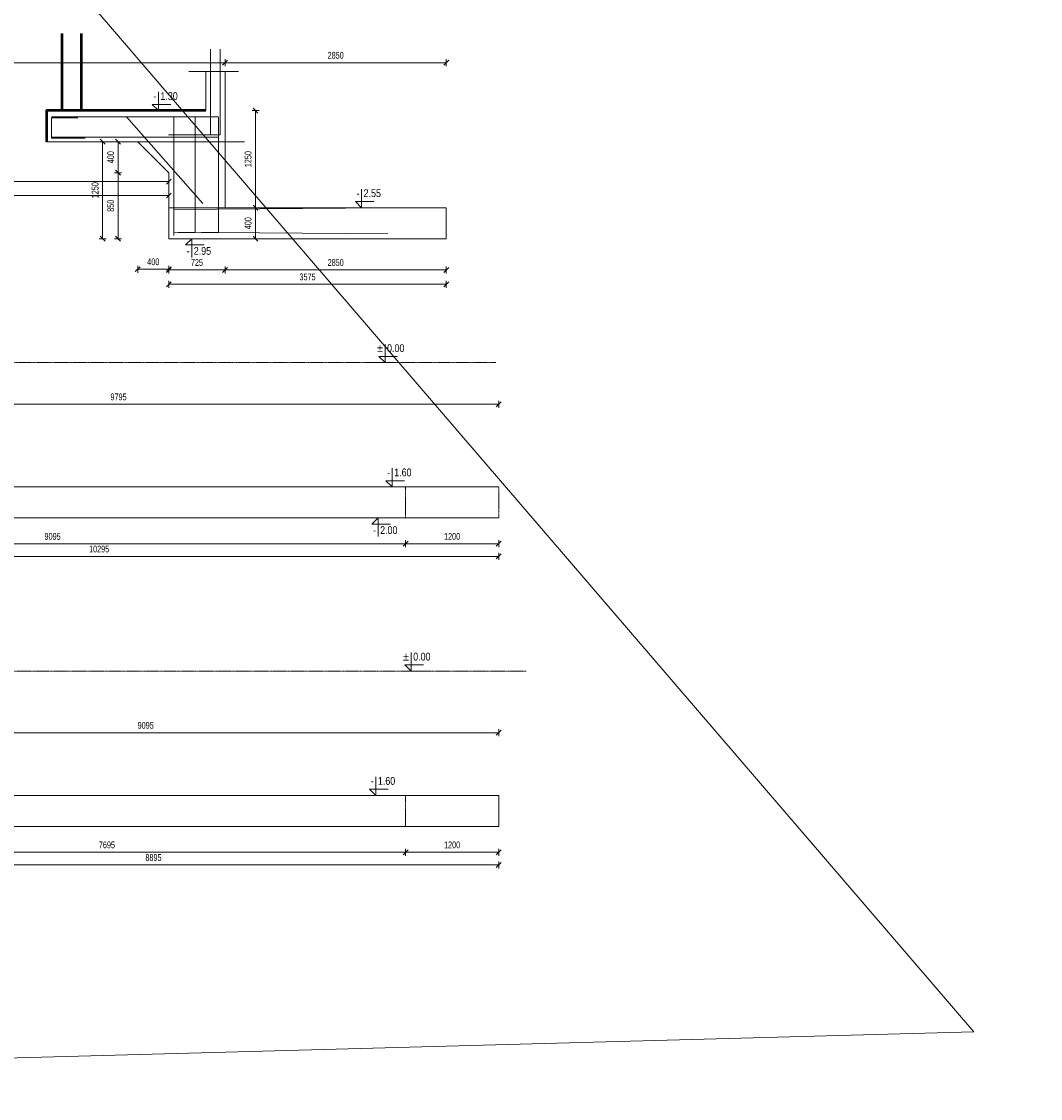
# Model space of a CAD drawing. Header units: millimetres. Extents: x -1893473 to 942156, y -568027 to 942944.
# Tile 8 of 256: x -206035 to -192906, y -301630 to -287762. Entities that reach past the tile are written whole.
import ezdxf
from ezdxf.enums import TextEntityAlignment as Align

# ---------------------------------------------------------------- set-up
doc = ezdxf.new("R2010")
doc.units = ezdxf.units.MM
doc.header["$LTSCALE"] = 0.2
doc.linetypes.add('HIDDEN', pattern=[9.525, 6.35, -3.175])
doc.layers.add('AutoCAD_Structural_Detailing_symbole graficzne', color=7, linetype='Continuous')
doc.layers.add('P-Linia1a', color=7, linetype='Continuous', lineweight=53, true_color=0x008ab8)
for name, color, linetype, lineweight in [('P-Opis fundamenty', 193, 'Continuous', 9), ('P-Przerywana', 13, 'HIDDEN', 18), ('P-Wymiar', 142, 'Continuous', 9)]:
    doc.layers.add(name, color=color, linetype=linetype, lineweight=lineweight)
doc.styles.add('ROMANS', font='arial.ttf', dxfattribs={"width": 0.7})
doc.styles.add('STYLE1', font='ARIALN.TTF')
doc.dimstyles.new('A50', dxfattribs={"dimscale": 50, "dimtxt": 1.75, "dimasz": 0.05, "dimexe": 0, "dimexo": 0, "dimgap": 1, "dimtad": 1, "dimdec": 0, "dimrnd": 1, "dimdsep": 46, "dimtxsty": 'ROMANS', "dimblk": '[[[[[[[[', "dimcen": 2, "dimdle": 2, "dimse1": 1, "dimse2": 1, "dimclrd": 256, "dimclrt": 1, "dimadec": 0, "dimazin": 0, "dimtfac": 1, "dimtdec": 0, "dimtix": 1, "dimtmove": 2, "dimatfit": 3, "dimldrblk": '[[[[[[[[', "dimfxl": 1, "dimtvp": 0.6, "dimtolj": 1, "dimlwd": -1, "dimarcsym": 0})

# ---------------------------------------------------------------- blocks, each defined once
blk = doc.blocks.new('[[[[[[[[')
at = {"layer": 'P-Wymiar'}
for p, q in [((-12.7, -12.7), (12.7, 12.7)), ((0, 0), (-4.6, 0)), ((0, 18), (0, -18))]:
    blk.add_line(p, q, dxfattribs=at)
blk = doc.blocks.new('*D5945')
at = {"layer": 'DEFPOINTS', "color": 0, "transparency": 16777216}
for p in [(-204137, -289823), (-204137, -289875), (-210382, -290901)]:
    blk.add_point(p, dxfattribs=at)
at = {"layer": 'P-Wymiar', "transparency": 16777216}
blk.add_line((-210380, -289823), (-204140, -289823), dxfattribs=at)
at = {"layer": 'P-Wymiar', "transparency": 16777216, "xscale": 2.5, "yscale": 2.5, "zscale": 2.5, "rotation": 180}
blk.add_blockref('[[[[[[[[', (-210382, -289823), dxfattribs=at)
at = {"layer": 'P-Wymiar', "transparency": 16777216, "xscale": 2.5, "yscale": 2.5, "zscale": 2.5}
blk.add_blockref('[[[[[[[[', (-204137, -289823), dxfattribs=at)
at = {"layer": 'P-Wymiar', "color": 1, "transparency": 16777216, "insert": (-207260, -289729), "char_height": 87.5, "attachment_point": 5, "style": 'ROMANS'}
blk.add_mtext('\\A1;6245', dxfattribs=at)
blk = doc.blocks.new('*D5946')
at = {"layer": 'DEFPOINTS', "color": 0, "transparency": 16777216}
for p in [(-210882, -289309), (-204137, -290002), (-204137, -290134)]:
    blk.add_point(p, dxfattribs=at)
at = {"layer": 'P-Wymiar', "transparency": 16777216}
blk.add_line((-210880, -290002), (-204140, -290002), dxfattribs=at)
at = {"layer": 'P-Wymiar', "transparency": 16777216, "xscale": 2.5, "yscale": 2.5, "zscale": 2.5, "rotation": 180}
blk.add_blockref('[[[[[[[[', (-210882, -290002), dxfattribs=at)
at = {"layer": 'P-Wymiar', "transparency": 16777216, "xscale": 2.5, "yscale": 2.5, "zscale": 2.5}
blk.add_blockref('[[[[[[[[', (-204137, -290002), dxfattribs=at)
at = {"layer": 'P-Wymiar', "color": 1, "transparency": 16777216, "insert": (-207510, -289908), "char_height": 87.5, "attachment_point": 5, "style": 'ROMANS'}
blk.add_mtext('\\A1;6745', dxfattribs=at)
blk = doc.blocks.new('*D5947')
at = {"layer": 'DEFPOINTS', "color": 0, "transparency": 16777216}
for p in [(-204791, -289309), (-204537, -289309), (-204137, -289709)]:
    blk.add_point(p, dxfattribs=at)
at = {"layer": 'P-Wymiar', "transparency": 16777216}
blk.add_line((-204791, -289706), (-204791, -289311), dxfattribs=at)
at = {"layer": 'P-Wymiar', "transparency": 16777216, "xscale": 2.5, "yscale": 2.5, "zscale": 2.5}
for p, rotation in [((-204791, -289309), 90), ((-204791, -289709), 270)]:
    blk.add_blockref('[[[[[[[[', p, dxfattribs=dict(at, rotation=rotation))
at = {"layer": 'P-Wymiar', "color": 1, "transparency": 16777216, "insert": (-204886, -289509), "char_height": 87.5, "attachment_point": 5, "rotation": 90, "style": 'ROMANS'}
blk.add_mtext('\\A1;400', dxfattribs=at)
blk = doc.blocks.new('*D5948')
at = {"layer": 'DEFPOINTS', "color": 0, "transparency": 16777216}
for p in [(-204537, -289309), (-204137, -289709), (-204137, -290951)]:
    blk.add_point(p, dxfattribs=at)
at = {"layer": 'P-Wymiar', "transparency": 16777216}
blk.add_line((-204535, -290951), (-204140, -290951), dxfattribs=at)
at = {"layer": 'P-Wymiar', "transparency": 16777216, "xscale": 2.5, "yscale": 2.5, "zscale": 2.5, "rotation": 180}
blk.add_blockref('[[[[[[[[', (-204537, -290951), dxfattribs=at)
at = {"layer": 'P-Wymiar', "transparency": 16777216, "xscale": 2.5, "yscale": 2.5, "zscale": 2.5}
blk.add_blockref('[[[[[[[[', (-204137, -290951), dxfattribs=at)
at = {"layer": 'P-Wymiar', "color": 1, "transparency": 16777216, "insert": (-204337, -290856), "char_height": 87.5, "attachment_point": 5, "style": 'ROMANS'}
blk.add_mtext('\\A1;400', dxfattribs=at)
blk = doc.blocks.new('*D5949')
at = {"layer": 'DEFPOINTS', "color": 0, "transparency": 16777216}
for p in [(-204137, -289709), (-204791, -290559), (-204137, -290559)]:
    blk.add_point(p, dxfattribs=at)
at = {"layer": 'P-Wymiar', "transparency": 16777216}
blk.add_line((-204791, -289711), (-204791, -290556), dxfattribs=at)
at = {"layer": 'P-Wymiar', "transparency": 16777216, "xscale": 2.5, "yscale": 2.5, "zscale": 2.5}
for p, rotation in [((-204791, -289709), 90), ((-204791, -290559), 270)]:
    blk.add_blockref('[[[[[[[[', p, dxfattribs=dict(at, rotation=rotation))
at = {"layer": 'P-Wymiar', "color": 1, "transparency": 16777216, "insert": (-204886, -290134), "char_height": 87.5, "attachment_point": 5, "rotation": 90, "style": 'ROMANS'}
blk.add_mtext('\\A1;850', dxfattribs=at)
blk = doc.blocks.new('*D5950')
at = {"layer": 'DEFPOINTS', "color": 0, "transparency": 16777216}
for p in [(-204663, -289309), (-204991, -290559), (-204137, -290559)]:
    blk.add_point(p, dxfattribs=at)
at = {"layer": 'P-Wymiar', "transparency": 16777216}
blk.add_line((-204991, -289311), (-204991, -290556), dxfattribs=at)
at = {"layer": 'P-Wymiar', "transparency": 16777216, "xscale": 2.5, "yscale": 2.5, "zscale": 2.5}
for p, rotation in [((-204991, -289309), 90), ((-204991, -290559), 270)]:
    blk.add_blockref('[[[[[[[[', p, dxfattribs=dict(at, rotation=rotation))
at = {"layer": 'P-Wymiar', "color": 1, "transparency": 16777216, "insert": (-205086, -289934), "char_height": 87.5, "attachment_point": 5, "rotation": 90, "style": 'ROMANS'}
blk.add_mtext('\\A1;1250', dxfattribs=at)
blk = doc.blocks.new('*D5951')
at = {"layer": 'DEFPOINTS', "color": 0, "transparency": 16777216}
for p in [(-202949, -290159), (-203020, -290559), (-202949, -290559)]:
    blk.add_point(p, dxfattribs=at)
at = {"layer": 'P-Wymiar', "transparency": 16777216}
blk.add_line((-203020, -290161), (-203020, -290556), dxfattribs=at)
at = {"layer": 'P-Wymiar', "transparency": 16777216, "xscale": 2.5, "yscale": 2.5, "zscale": 2.5}
for p, rotation in [((-203020, -290159), 90), ((-203020, -290559), 270)]:
    blk.add_blockref('[[[[[[[[', p, dxfattribs=dict(at, rotation=rotation))
at = {"layer": 'P-Wymiar', "color": 1, "transparency": 16777216, "insert": (-203115, -290359), "char_height": 87.5, "attachment_point": 5, "rotation": 90, "style": 'ROMANS'}
blk.add_mtext('\\A1;400', dxfattribs=at)
blk = doc.blocks.new('*D5952')
at = {"layer": 'DEFPOINTS', "color": 0, "transparency": 16777216}
for p in [(-204137, -290559), (-200562, -290559), (-200562, -291146)]:
    blk.add_point(p, dxfattribs=at)
at = {"layer": 'P-Wymiar', "transparency": 16777216}
blk.add_line((-204135, -291146), (-200565, -291146), dxfattribs=at)
at = {"layer": 'P-Wymiar', "transparency": 16777216, "xscale": 2.5, "yscale": 2.5, "zscale": 2.5, "rotation": 180}
blk.add_blockref('[[[[[[[[', (-204137, -291146), dxfattribs=at)
at = {"layer": 'P-Wymiar', "transparency": 16777216, "xscale": 2.5, "yscale": 2.5, "zscale": 2.5}
blk.add_blockref('[[[[[[[[', (-200562, -291146), dxfattribs=at)
at = {"layer": 'P-Wymiar', "color": 1, "transparency": 16777216, "insert": (-202350, -291051), "char_height": 87.5, "attachment_point": 5, "style": 'ROMANS'}
blk.add_mtext('\\A1;3575', dxfattribs=at)
blk = doc.blocks.new('*D5953')
at = {"layer": 'DEFPOINTS', "color": 0, "transparency": 16777216}
for p in [(-203412, -290159), (-200562, -290559), (-203412, -290960)]:
    blk.add_point(p, dxfattribs=at)
at = {"layer": 'P-Wymiar', "transparency": 16777216}
blk.add_line((-200565, -290960), (-203410, -290960), dxfattribs=at)
at = {"layer": 'P-Wymiar', "transparency": 16777216, "xscale": 2.5, "yscale": 2.5, "zscale": 2.5, "rotation": 180}
blk.add_blockref('[[[[[[[[', (-203412, -290960), dxfattribs=at)
at = {"layer": 'P-Wymiar', "transparency": 16777216, "xscale": 2.5, "yscale": 2.5, "zscale": 2.5}
blk.add_blockref('[[[[[[[[', (-200562, -290960), dxfattribs=at)
at = {"layer": 'P-Wymiar', "color": 1, "transparency": 16777216, "insert": (-201987, -290865), "char_height": 87.5, "attachment_point": 5, "style": 'ROMANS'}
blk.add_mtext('\\A1;2850', dxfattribs=at)
blk = doc.blocks.new('*D5954')
at = {"layer": 'DEFPOINTS', "color": 0, "transparency": 16777216}
for p in [(-203412, -290159), (-204137, -290559), (-204137, -290960)]:
    blk.add_point(p, dxfattribs=at)
at = {"layer": 'P-Wymiar', "transparency": 16777216}
blk.add_line((-203415, -290960), (-204135, -290960), dxfattribs=at)
at = {"layer": 'P-Wymiar', "transparency": 16777216, "xscale": 2.5, "yscale": 2.5, "zscale": 2.5, "rotation": 180}
blk.add_blockref('[[[[[[[[', (-204137, -290960), dxfattribs=at)
at = {"layer": 'P-Wymiar', "transparency": 16777216, "xscale": 2.5, "yscale": 2.5, "zscale": 2.5}
blk.add_blockref('[[[[[[[[', (-203412, -290960), dxfattribs=at)
at = {"layer": 'P-Wymiar', "color": 1, "transparency": 16777216, "insert": (-203775, -290865), "char_height": 87.5, "attachment_point": 5, "style": 'ROMANS'}
blk.add_mtext('\\A1;725', dxfattribs=at)
blk = doc.blocks.new('*D5956')
at = {"layer": 'DEFPOINTS', "color": 0, "transparency": 16777216}
for p in [(-203412, -288292), (-210382, -288659), (-203412, -288770)]:
    blk.add_point(p, dxfattribs=at)
at = {"layer": 'P-Wymiar', "transparency": 16777216}
blk.add_line((-210380, -288292), (-203415, -288292), dxfattribs=at)
at = {"layer": 'P-Wymiar', "transparency": 16777216, "xscale": 2.5, "yscale": 2.5, "zscale": 2.5, "rotation": 180}
blk.add_blockref('[[[[[[[[', (-210382, -288292), dxfattribs=at)
at = {"layer": 'P-Wymiar', "transparency": 16777216, "xscale": 2.5, "yscale": 2.5, "zscale": 2.5}
blk.add_blockref('[[[[[[[[', (-203412, -288292), dxfattribs=at)
at = {"layer": 'P-Wymiar', "color": 1, "transparency": 16777216, "insert": (-206897, -288197), "char_height": 87.5, "attachment_point": 5, "style": 'ROMANS'}
blk.add_mtext('\\A1;6970', dxfattribs=at)
blk = doc.blocks.new('*D5957')
at = {"layer": 'DEFPOINTS', "color": 0, "transparency": 16777216}
for p in [(-200562, -288292), (-203412, -288770), (-200562, -290159)]:
    blk.add_point(p, dxfattribs=at)
at = {"layer": 'P-Wymiar', "transparency": 16777216}
blk.add_line((-203410, -288292), (-200565, -288292), dxfattribs=at)
at = {"layer": 'P-Wymiar', "transparency": 16777216, "xscale": 2.5, "yscale": 2.5, "zscale": 2.5, "rotation": 180}
blk.add_blockref('[[[[[[[[', (-203412, -288292), dxfattribs=at)
at = {"layer": 'P-Wymiar', "transparency": 16777216, "xscale": 2.5, "yscale": 2.5, "zscale": 2.5}
blk.add_blockref('[[[[[[[[', (-200562, -288292), dxfattribs=at)
at = {"layer": 'P-Wymiar', "color": 1, "transparency": 16777216, "insert": (-201987, -288197), "char_height": 87.5, "attachment_point": 5, "style": 'ROMANS'}
blk.add_mtext('\\A1;2850', dxfattribs=at)
blk = doc.blocks.new('*D5958')
at = {"layer": 'DEFPOINTS', "color": 0, "transparency": 16777216}
for p in [(-203662, -288909), (-203020, -288909), (-202949, -290159)]:
    blk.add_point(p, dxfattribs=at)
at = {"layer": 'P-Wymiar', "transparency": 16777216}
blk.add_line((-203020, -290156), (-203020, -288911), dxfattribs=at)
at = {"layer": 'P-Wymiar', "transparency": 16777216, "xscale": 2.5, "yscale": 2.5, "zscale": 2.5}
for p, rotation in [((-203020, -288909), 90), ((-203020, -290159), 270)]:
    blk.add_blockref('[[[[[[[[', p, dxfattribs=dict(at, rotation=rotation))
at = {"layer": 'P-Wymiar', "color": 1, "transparency": 16777216, "insert": (-203115, -289534), "char_height": 87.5, "attachment_point": 5, "rotation": 90, "style": 'ROMANS'}
blk.add_mtext('\\A1;1250', dxfattribs=at)
blk = doc.blocks.new('*D5965')
at = {"layer": 'DEFPOINTS', "color": 0, "transparency": 16777216}
for p in [(-210182, -294155), (-199887, -294155), (-199887, -294650)]:
    blk.add_point(p, dxfattribs=at)
at = {"layer": 'P-Wymiar', "transparency": 16777216}
blk.add_line((-210180, -294650), (-199890, -294650), dxfattribs=at)
at = {"layer": 'P-Wymiar', "transparency": 16777216, "xscale": 2.5, "yscale": 2.5, "zscale": 2.5, "rotation": 180}
blk.add_blockref('[[[[[[[[', (-210182, -294650), dxfattribs=at)
at = {"layer": 'P-Wymiar', "transparency": 16777216, "xscale": 2.5, "yscale": 2.5, "zscale": 2.5}
blk.add_blockref('[[[[[[[[', (-199887, -294650), dxfattribs=at)
at = {"layer": 'P-Wymiar', "color": 1, "transparency": 16777216, "insert": (-205035, -294555), "char_height": 87.5, "attachment_point": 5, "style": 'ROMANS'}
blk.add_mtext('\\A1;10295', dxfattribs=at)
blk = doc.blocks.new('*D5966')
at = {"layer": 'DEFPOINTS', "color": 0, "transparency": 16777216}
for p in [(-201087, -294155), (-199887, -294155), (-201087, -294487)]:
    blk.add_point(p, dxfattribs=at)
at = {"layer": 'P-Wymiar', "transparency": 16777216}
blk.add_line((-199890, -294487), (-201085, -294487), dxfattribs=at)
at = {"layer": 'P-Wymiar', "transparency": 16777216, "xscale": 2.5, "yscale": 2.5, "zscale": 2.5, "rotation": 180}
blk.add_blockref('[[[[[[[[', (-201087, -294487), dxfattribs=at)
at = {"layer": 'P-Wymiar', "transparency": 16777216, "xscale": 2.5, "yscale": 2.5, "zscale": 2.5}
blk.add_blockref('[[[[[[[[', (-199887, -294487), dxfattribs=at)
at = {"layer": 'P-Wymiar', "color": 1, "transparency": 16777216, "insert": (-200487, -294393), "char_height": 87.5, "attachment_point": 5, "style": 'ROMANS'}
blk.add_mtext('\\A1;1200', dxfattribs=at)
blk = doc.blocks.new('*D5967')
at = {"layer": 'DEFPOINTS', "color": 0, "transparency": 16777216}
for p in [(-210182, -294155), (-201087, -294155), (-210182, -294487)]:
    blk.add_point(p, dxfattribs=at)
at = {"layer": 'P-Wymiar', "transparency": 16777216}
blk.add_line((-201090, -294487), (-210180, -294487), dxfattribs=at)
at = {"layer": 'P-Wymiar', "transparency": 16777216, "xscale": 2.5, "yscale": 2.5, "zscale": 2.5, "rotation": 180}
blk.add_blockref('[[[[[[[[', (-210182, -294487), dxfattribs=at)
at = {"layer": 'P-Wymiar', "transparency": 16777216, "xscale": 2.5, "yscale": 2.5, "zscale": 2.5}
blk.add_blockref('[[[[[[[[', (-201087, -294487), dxfattribs=at)
at = {"layer": 'P-Wymiar', "color": 1, "transparency": 16777216, "insert": (-205635, -294393), "char_height": 87.5, "attachment_point": 5, "style": 'ROMANS'}
blk.add_mtext('\\A1;9095', dxfattribs=at)
blk = doc.blocks.new('*D5974')
at = {"layer": 'DEFPOINTS', "color": 0, "transparency": 16777216}
for p in [(-199887, -292690), (-209682, -293455), (-199887, -293755)]:
    blk.add_point(p, dxfattribs=at)
at = {"layer": 'P-Wymiar', "transparency": 16777216}
blk.add_line((-209680, -292690), (-199890, -292690), dxfattribs=at)
at = {"layer": 'P-Wymiar', "transparency": 16777216, "xscale": 2.5, "yscale": 2.5, "zscale": 2.5, "rotation": 180}
blk.add_blockref('[[[[[[[[', (-209682, -292690), dxfattribs=at)
at = {"layer": 'P-Wymiar', "transparency": 16777216, "xscale": 2.5, "yscale": 2.5, "zscale": 2.5}
blk.add_blockref('[[[[[[[[', (-199887, -292690), dxfattribs=at)
at = {"layer": 'P-Wymiar', "color": 1, "transparency": 16777216, "insert": (-204785, -292596), "char_height": 87.5, "attachment_point": 5, "style": 'ROMANS'}
blk.add_mtext('\\A1;9795', dxfattribs=at)
blk = doc.blocks.new('*D5981')
at = {"layer": 'DEFPOINTS', "color": 0, "transparency": 16777216}
for p in [(-208782, -298127), (-199887, -298127), (-199887, -298623)]:
    blk.add_point(p, dxfattribs=at)
at = {"layer": 'P-Wymiar', "transparency": 16777216}
blk.add_line((-208780, -298623), (-199890, -298623), dxfattribs=at)
at = {"layer": 'P-Wymiar', "transparency": 16777216, "xscale": 2.5, "yscale": 2.5, "zscale": 2.5, "rotation": 180}
blk.add_blockref('[[[[[[[[', (-208782, -298623), dxfattribs=at)
at = {"layer": 'P-Wymiar', "transparency": 16777216, "xscale": 2.5, "yscale": 2.5, "zscale": 2.5}
blk.add_blockref('[[[[[[[[', (-199887, -298623), dxfattribs=at)
at = {"layer": 'P-Wymiar', "color": 1, "transparency": 16777216, "insert": (-204335, -298528), "char_height": 87.5, "attachment_point": 5, "style": 'ROMANS'}
blk.add_mtext('\\A1;8895', dxfattribs=at)
blk = doc.blocks.new('*D5982')
at = {"layer": 'DEFPOINTS', "color": 0, "transparency": 16777216}
for p in [(-201087, -298127), (-199887, -298127), (-201087, -298460)]:
    blk.add_point(p, dxfattribs=at)
at = {"layer": 'P-Wymiar', "transparency": 16777216}
blk.add_line((-199890, -298460), (-201085, -298460), dxfattribs=at)
at = {"layer": 'P-Wymiar', "transparency": 16777216, "xscale": 2.5, "yscale": 2.5, "zscale": 2.5, "rotation": 180}
blk.add_blockref('[[[[[[[[', (-201087, -298460), dxfattribs=at)
at = {"layer": 'P-Wymiar', "transparency": 16777216, "xscale": 2.5, "yscale": 2.5, "zscale": 2.5}
blk.add_blockref('[[[[[[[[', (-199887, -298460), dxfattribs=at)
at = {"layer": 'P-Wymiar', "color": 1, "transparency": 16777216, "insert": (-200487, -298365), "char_height": 87.5, "attachment_point": 5, "style": 'ROMANS'}
blk.add_mtext('\\A1;1200', dxfattribs=at)
blk = doc.blocks.new('*D5983')
at = {"layer": 'DEFPOINTS', "color": 0, "transparency": 16777216}
for p in [(-208782, -298127), (-201087, -298127), (-208782, -298460)]:
    blk.add_point(p, dxfattribs=at)
at = {"layer": 'P-Wymiar', "transparency": 16777216}
blk.add_line((-201090, -298460), (-208780, -298460), dxfattribs=at)
at = {"layer": 'P-Wymiar', "transparency": 16777216, "xscale": 2.5, "yscale": 2.5, "zscale": 2.5, "rotation": 180}
blk.add_blockref('[[[[[[[[', (-208782, -298460), dxfattribs=at)
at = {"layer": 'P-Wymiar', "transparency": 16777216, "xscale": 2.5, "yscale": 2.5, "zscale": 2.5}
blk.add_blockref('[[[[[[[[', (-201087, -298460), dxfattribs=at)
at = {"layer": 'P-Wymiar', "color": 1, "transparency": 16777216, "insert": (-204935, -298365), "char_height": 87.5, "attachment_point": 5, "style": 'ROMANS'}
blk.add_mtext('\\A1;7695', dxfattribs=at)
blk = doc.blocks.new('*D5989')
at = {"layer": 'DEFPOINTS', "color": 0, "transparency": 16777216}
for p in [(-199887, -296921), (-208982, -297435), (-199887, -297985)]:
    blk.add_point(p, dxfattribs=at)
at = {"layer": 'P-Wymiar', "transparency": 16777216}
blk.add_line((-208980, -296921), (-199890, -296921), dxfattribs=at)
at = {"layer": 'P-Wymiar', "transparency": 16777216, "xscale": 2.5, "yscale": 2.5, "zscale": 2.5, "rotation": 180}
blk.add_blockref('[[[[[[[[', (-208982, -296921), dxfattribs=at)
at = {"layer": 'P-Wymiar', "transparency": 16777216, "xscale": 2.5, "yscale": 2.5, "zscale": 2.5}
blk.add_blockref('[[[[[[[[', (-199887, -296921), dxfattribs=at)
at = {"layer": 'P-Wymiar', "color": 1, "transparency": 16777216, "insert": (-204435, -296826), "char_height": 87.5, "attachment_point": 5, "style": 'ROMANS'}
blk.add_mtext('\\A1;9095', dxfattribs=at)

msp = doc.modelspace()

# ---------------------------------------------------------------- linework, layer by layer
at = {"layer": 'AutoCAD_Structural_Detailing_symbole graficzne', "color": 1, "lineweight": 0}
for p, q in [((-204271.93903, -288908.78831), (-204271.93903, -288668.78831)), ((-204111.93903, -288828.78831), (-204351.93903, -288828.78831)), ((-204351.93903, -288828.78831), (-204271.93903, -288908.78831)), ((-204151.93903, -288908.78831), (-204391.93903, -288908.78831)), ((-201653.80706, -290158.78831), (-201653.80706, -289918.78831)), ((-201493.80706, -290078.78831), (-201733.80706, -290078.78831)), ((-201733.80706, -290078.78831), (-201653.80706, -290158.78831)), ((-201533.80706, -290158.78831), (-201773.80706, -290158.78831)), ((-203722.26431, -290558.78831), (-203962.26431, -290558.78831)), ((-203922.26431, -290638.78831), (-203842.26431, -290558.78831)), ((-203682.26431, -290638.78831), (-203922.26431, -290638.78831)), ((-203842.26431, -290558.78831), (-203842.26431, -290798.78831)), ((-201351.67017, -292154.57925), (-201351.67017, -291914.57925)), ((-201231.67017, -292154.57925), (-201471.67017, -292154.57925)), ((-201191.67017, -292074.57925), (-201431.67017, -292074.57925)), ((-201431.67017, -292074.57925), (-201351.67017, -292154.57925)), ((-201259.68562, -293754.57925), (-201259.68562, -293514.57925)), ((-201099.68562, -293674.57925), (-201339.68562, -293674.57925)), ((-201339.68562, -293674.57925), (-201259.68562, -293754.57925)), ((-201139.68562, -293754.57925), (-201379.68562, -293754.57925)), ((-201321.04061, -294154.57925), (-201561.04061, -294154.57925)), ((-201521.04061, -294234.57925), (-201441.04061, -294154.57925)), ((-201281.04061, -294234.57925), (-201521.04061, -294234.57925)), ((-201441.04061, -294154.57925), (-201441.04061, -294394.57925)), ((-201014.76241, -296127.33151), (-201014.76241, -295887.33151)), ((-200854.76241, -296047.33151), (-201094.76241, -296047.33151)), ((-201094.76241, -296047.33151), (-201014.76241, -296127.33151)), ((-200894.76241, -296127.33151), (-201134.76241, -296127.33151)), ((-201469.61886, -297727.33151), (-201469.61886, -297487.33151)), ((-201349.61886, -297727.33151), (-201589.61886, -297727.33151)), ((-201309.61886, -297647.33151), (-201549.61886, -297647.33151)), ((-201549.61886, -297647.33151), (-201469.61886, -297727.33151))]:
    msp.add_line(p, q, dxfattribs=at)
at = {"layer": 'P-Linia1a', "color": 4}
for points in [[(-203912.06479, -288908.78831), (-205512.06479, -288908.78831), (-205512.06479, -287914.78212)], [(-203662.06479, -288908.78831), (-205262.06479, -288908.78831), (-205262.06479, -287914.78212)], [(-205512.06479, -288908.78831), (-205712.06479, -288908.78831), (-205712.06479, -289308.78831)]]:
    msp.add_lwpolyline(points, dxfattribs=at)
at = {"layer": 'P-Opis fundamenty', "color": 2}
for points in [[(-203662.06479, -288404.30317), (-203662.06479, -288908.78831), (-205712.06479, -288908.78831)], [(-203412.06479, -288404.30317), (-203412.06479, -290158.78831), (-200562.06479, -290158.78831)], [(-215182.06345, -293204.57925), (-210382.06345, -293204.57925), (-210382.06345, -293454.57925), (-209682.06345, -293454.57925), (-209682.06345, -293754.57925), (-199887.06479, -293754.57925)], [(-215182.06345, -297177.33151), (-208982.06345, -297177.33151), (-208982.06345, -297427.33151), (-208282.06345, -297427.33151), (-208282.06345, -297727.33151), (-199887.06479, -297727.33151)]]:
    msp.add_lwpolyline(points, dxfattribs=at)
at = {"layer": 'P-Opis fundamenty', "color": 3}
msp.add_lwpolyline([(-203878.7104, -288404.30317), (-203237.99907, -288404.30317)], dxfattribs=at)
at = {"layer": 'P-Opis fundamenty', "color": 1}
for points in [[(-205712.06479, -289308.78831), (-204537.06479, -289308.78831), (-204137.06479, -289708.78831), (-204137.06479, -290558.78831), (-200562.06479, -290558.78831), (-200562.06479, -290158.78831)], [(-215182.06345, -293604.57925), (-210882.06345, -293604.57925), (-210882.06345, -293854.57925), (-210182.06345, -293854.57925), (-210182.06345, -294154.57925), (-199887.06479, -294154.57925)], [(-215182.06345, -297577.33151), (-209482.06345, -297577.33151), (-209482.06345, -297827.33151), (-208782.06345, -297827.33151), (-208782.06345, -298127.33151), (-199887.06479, -298127.33151), (-199887.06479, -297727.33151)]]:
    msp.add_lwpolyline(points, dxfattribs=at)
at = {"layer": 'P-Przerywana', "color": 84, "true_color": 0x269900}
for points in [[(-215145.37094, -292154.57925), (-199923.7573, -292154.57925)], [(-215182.06345, -296127.33151), (-199528.13796, -296127.33151)]]:
    msp.add_lwpolyline(points, dxfattribs=at)
at = {"layer": 'P-Przerywana'}
for points in [[(-199887.06479, -293754.57925), (-199887.06479, -294154.57925), (-201087.06479, -294154.57925), (-201087.06479, -293754.57925)], [(-201087.06479, -298127.33151), (-199887.06479, -298127.33151), (-199887.06479, -297727.33151), (-201087.06479, -297727.33151)]]:
    msp.add_lwpolyline(points, close=True, dxfattribs=at)
at = {"layer": 'P-Wymiar', "color": 4}
for points in [[(-223871.19155, -265744.09001), (-193766.14464, -300770.65462), (-225376.4424, -301630.20175), (-192906.00001, -267892.95915)], [(-204142.50837, -289222.13841), (-203599.12391, -289222.13841), (-203599.12391, -288119.00125)], [(-204018.56784, -289222.13841), (-203475.18337, -289222.13841), (-203475.18337, -288119.00125)], [(-205647.06909, -288988.4029), (-203503.67909, -288988.4029)], [(-205309.27324, -289000.68173), (-205647.06909, -289000.68173), (-205647.06909, -289264.40538), (-205217.12674, -289264.40538)], [(-205009.13608, -288988.4029), (-204682.15834, -288988.4029), (-203697.52943, -290103.96042)], [(-204073.47393, -290515.79798), (-204073.47393, -288988.4029), (-204433.02546, -288988.4029)], [(-204017.74397, -290476.87391), (-203799.52203, -290478.47206), (-203799.52203, -288988.4029)], [(-203714.71183, -290476.87391), (-203496.48989, -290478.47206), (-203496.48989, -288988.4029)], [(-205647.06909, -289252.12655), (-203503.67909, -289252.12655)], [(-204537.06479, -289308.78831), (-203160.0156, -289308.78831)], [(-203412.06479, -290158.78831), (-204137.06479, -290158.78831)], [(-201304.94083, -290158.78831), (-204073.47393, -290184.19087), (-204073.47393, -290310.10329)], [(-201315.34963, -290494.44565), (-204073.47393, -290474.24651), (-204073.47393, -290310.10329)]]:
    msp.add_lwpolyline(points, dxfattribs=at)

# ---------------------------------------------------------------- texts
at = {"layer": 'AutoCAD_Structural_Detailing_symbole graficzne', "color": 2, "style": 'STYLE1'}
for s, p in [('-', (-204298.60569, -288802.12164)), ('-', (-201680.47373, -290052.12164)), ('±', (-201378.33684, -292047.91259)), ('-', (-201286.35228, -293647.91259)), ('±', (-201041.42908, -296020.66484)), ('-', (-201496.28553, -297620.66484))]:
    msp.add_text(s, height=100, dxfattribs=at).set_placement(p, align=Align.BOTTOM_RIGHT)
for s, p in [('1.30 ', (-204245.27236, -288802.12164)), ('2.55 ', (-201627.14039, -290052.12164)), ('0.00 ', (-201325.0035, -292047.91259)), ('1.60 ', (-201233.01895, -293647.91259)), ('0.00 ', (-200988.09574, -296020.66484)), ('1.60 ', (-201442.9522, -297620.66484))]:
    msp.add_text(s, height=100, dxfattribs=at).set_placement(p, align=Align.BOTTOM_LEFT)
for s, p in [('2.95 ', (-203815.59764, -290665.45498)), ('2.00 ', (-201414.37395, -294261.24592))]:
    msp.add_text(s, height=100, dxfattribs=at).set_placement(p, align=Align.TOP_LEFT)
for p in [(-203868.93097, -290665.45498), (-201467.70728, -294261.24592)]:
    msp.add_text('-', height=100, dxfattribs=at).set_placement(p, align=Align.TOP_RIGHT)

# ---------------------------------------------------------------- dimensions: what is measured, and where the dimension line sits
at = {"layer": 'P-Wymiar'}
for base, p1, p2, picture, middle in [((-203412.06479, -288291.70745), (-210382.06345, -288658.78831), (-203412.06479, -288769.94462), '*D5956', (-206897.06412, -288197.03232)), ((-200562.06479, -288291.70745), (-203412.06479, -288769.94462), (-200562.06479, -290158.78831), '*D5957', (-201987.06479, -288197.03232)), ((-204137.06479, -290002.27564), (-210882.06345, -289308.78831), (-204137.06479, -290133.78831), '*D5946', (-207509.56412, -289907.6005)), ((-204137.06479, -290950.80589), (-204537.06479, -289308.78831), (-204137.06479, -289708.78831), '*D5948', (-204337.06479, -290856.13076)), ((-204137.06479, -289823.41689), (-210382.06345, -290901.4021), (-204137.06479, -289874.9185), '*D5945', (-207259.56412, -289728.74175)), ((-204137.06479, -290959.62194), (-203412.06479, -290158.78831), (-204137.06479, -290558.78831), '*D5954', (-203774.56479, -290864.94681)), ((-203412.06479, -290959.62194), (-200562.06479, -290558.78831), (-203412.06479, -290158.78831), '*D5953', (-201987.06479, -290864.94681)), ((-200562.06479, -291146.17443), (-204137.06479, -290558.78831), (-200562.06479, -290558.78831), '*D5952', (-202349.56479, -291051.46945)), ((-199887.06479, -292690.27473), (-209682.06345, -293454.57925), (-199887.06479, -293754.57925), '*D5974', (-204784.56412, -292595.5996)), ((-199887.06479, -294649.93796), (-210182.06345, -294154.57925), (-199887.06479, -294154.57925), '*D5965', (-205034.56412, -294555.26283)), ((-210182.06345, -294487.38948), (-201087.06479, -294154.57925), (-210182.06345, -294154.57925), '*D5967', (-205634.56412, -294392.71434)), ((-201087.06479, -294487.38948), (-199887.06479, -294154.57925), (-201087.06479, -294154.57925), '*D5966', (-200487.06479, -294392.71434)), ((-199887.06479, -296920.80339), (-208982.06345, -297435.10791), (-199887.06479, -297985.10791), '*D5989', (-204434.56412, -296826.12826)), ((-199887.06479, -298622.69022), (-208782.06345, -298127.33151), (-199887.06479, -298127.33151), '*D5981', (-204334.56412, -298528.01508)), ((-208782.06345, -298460.14173), (-201087.06479, -298127.33151), (-208782.06345, -298127.33151), '*D5983', (-204934.56412, -298365.4666)), ((-201087.06479, -298460.14173), (-199887.06479, -298127.33151), (-201087.06479, -298127.33151), '*D5982', (-200487.06479, -298365.4666))]:
    dim = msp.add_linear_dim(base=base, p1=p1, p2=p2, dimstyle='A50', dxfattribs=at)
    dim.commit()
    dim.dimension.update_dxf_attribs({"geometry": picture, "text_midpoint": middle})
for base, p1, p2, picture, middle in [((-203020.19097, -288908.78831), (-202949.04183, -290158.78831), (-203662.06479, -288908.78831), '*D5958', (-203114.86611, -289533.78831)), ((-204990.99218, -290558.78831), (-204663.03328, -289308.78831), (-204137.06479, -290558.78831), '*D5950', (-205085.66732, -289933.78831)), ((-204791.43112, -289308.78831), (-204137.06479, -289708.78831), (-204537.06479, -289308.78831), '*D5947', (-204886.10626, -289508.78831)), ((-204791.43112, -290558.78831), (-204137.06479, -289708.78831), (-204137.06479, -290558.78831), '*D5949', (-204886.10626, -290133.78831)), ((-203020.19097, -290558.78831), (-202949.04183, -290158.78831), (-202949.04183, -290558.78831), '*D5951', (-203114.86611, -290358.78831))]:
    dim = msp.add_linear_dim(base=base, p1=p1, p2=p2, angle=90, dimstyle='A50', dxfattribs=at)
    dim.commit()
    dim.dimension.update_dxf_attribs({"geometry": picture, "text_midpoint": middle})

doc.saveas('drawing.dxf')
